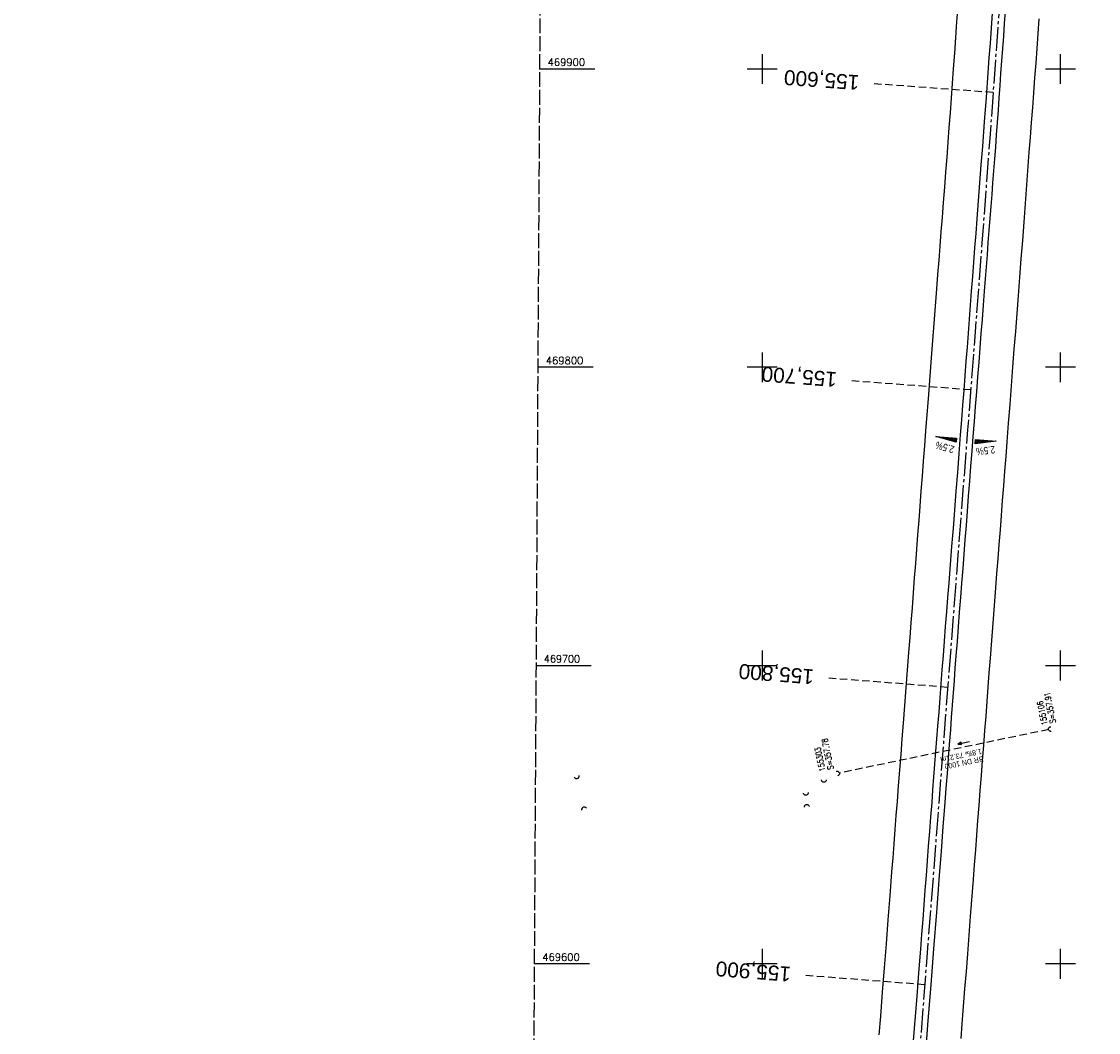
# Model space of a CAD drawing. Extents: x 510563 to 513920, y 467229 to 478797.
# Tile 5 of 67: x 510852 to 511213, y 469577 to 469916. Entities that reach past the tile are written whole.
import ezdxf
from ezdxf.enums import TextEntityAlignment as Align

# ---------------------------------------------------------------- set-up
doc = ezdxf.new("R2010")
doc.units = 0
doc.header["$LTSCALE"] = 10
doc.header["$MEASUREMENT"] = 0
for name, pattern in [('ACHSE', [5.5, 4, -0.5, 0.5, -0.5]), ('LT00', [0]), ('LT14', [0.6, 0.5, -0.1]), ('LT17', [0.15, 0.1, -0.05]), ('STRICHLINIE2', [0.375, 0.25, -0.125])]:
    doc.linetypes.add(name, pattern=pattern)
doc.layers.get('0').update_dxf_attribs({"linetype": 'LT00'})
for name, color, linetype in [('-AX-020', 250, 'ACHSE'), ('-Halt-Pfeil', 4, 'LT00'), ('-Haltung', 7, 'STRICHLINIE2'), ('-Haltungsbeschriftung', 140, 'LT00'), ('-QUE-20O', 11, 'LT00'), ('-QUE-20W', 11, 'LT00'), ('-Schachtbeschriftung', 5, 'LT00'), ('-ST-20', 30, 'LT17'), ('V97_AFBR_BAB', 250, 'LT00'), ('V97_RASTER', 250, 'LT00'), ('V97_UK_DURCH', 182, 'LT00')]:
    doc.layers.add(name, color=color, linetype=linetype)
doc.layers.add('-BLATT_97-RAND', color=7, linetype='LT14', plot=False)
doc.styles.add('Beschrift', font='ARIAL.TTF')
doc.styles.add('Haltungsbeschriftung', font='ARIAL.TTF', dxfattribs={"width": 0.75})
doc.styles.add('schachtbeschriftung', font='romans.shx', dxfattribs={"width": 0.75, "height": 2})
doc.styles.get("Standard").update_dxf_attribs({"font": 'romans.shx'})

# ---------------------------------------------------------------- blocks, each defined once
blk = doc.blocks.new('SYMB1107')
at = {"color": 0, "linetype": 'ByBlock'}
for points in [[(-0.2, 0), (-0.196157, 0.039018), (-0.184776, 0.076537), (-0.166294, 0.111114), (-0.141421, 0.141421), (-0.111114, 0.166294), (-0.076537, 0.184776), (-0.039018, 0.196157), (0, 0.2)], [(0, 0.2), (0.039018, 0.196157), (0.076537, 0.184776), (0.111114, 0.166294), (0.141421, 0.141421), (0.166294, 0.111114), (0.184776, 0.076537), (0.196157, 0.039018), (0.2, 0)]]:
    blk.add_lwpolyline(points, dxfattribs=at)
blk = doc.blocks.new('SYMB0070')
at = {"color": 0, "linetype": 'ByBlock'}
for p, q in [((-0.5, 0), (0.2, 0)), ((0.5, 0), (0.2, 0.1)), ((0.2, 0.1), (0.2, 0)), ((0.468, 0), (0.21, 0.086)), ((0.21, 0.086), (0.21, -0.086)), ((0.21, -0.086), (0.468, 0)), ((0.22, -0.072), (0.437, 0)), ((0.23, -0.058), (0.405, 0)), ((0.24, -0.045), (0.374, 0)), ((0.342, 0), (0.25, 0.031)), ((0.25, 0.031), (0.25, -0.031)), ((0.25, -0.031), (0.342, 0)), ((0.26, -0.017), (0.31, 0)), ((0.27, -0.003), (0.279, 0))]:
    blk.add_line(p, q, dxfattribs=at)
for points in [[(0.2, 0), (0.2, -0.1), (0.5, 0)], [(0.437, 0), (0.22, 0.072), (0.22, -0.072)], [(0.405, 0), (0.23, 0.058), (0.23, -0.058)], [(0.374, 0), (0.24, 0.045), (0.24, -0.045)], [(0.31, 0), (0.26, 0.017), (0.26, -0.017)], [(0.279, 0), (0.27, 0.003), (0.27, -0.003)]]:
    blk.add_lwpolyline(points, dxfattribs=at)

msp = doc.modelspace()

# ---------------------------------------------------------------- linework, layer by layer
at = {"layer": '-AX-020', "ltscale": 0.2, "flags": 128}
msp.add_lwpolyline([(513881.72, 478796.97), (513877.87, 478787.35), (513870.37, 478768.8), (513862.79, 478750.28), (513855.14, 478731.79), (513847.41, 478713.32), (513839.61, 478694.89), (513831.74, 478676.49), (513823.79, 478658.13), (513815.77, 478639.79), (513807.68, 478621.49), (513799.51, 478603.22), (513791.27, 478584.98), (513782.96, 478566.77), (513774.58, 478548.6), (513766.12, 478530.46), (513757.59, 478512.36), (513748.99, 478494.29), (513740.31, 478476.25), (513731.57, 478458.25), (513722.75, 478440.29), (513713.86, 478422.36), (513704.9, 478404.46), (513695.86, 478386.6), (513686.76, 478368.78), (513677.58, 478351), (513668.34, 478333.25), (513659.02, 478315.54), (513649.63, 478297.86), (513640.17, 478280.23), (513630.64, 478262.63), (513621.04, 478245.07), (513611.37, 478227.54), (513601.63, 478210.06), (513591.82, 478192.62), (513586.74, 478183.65), (513576.83, 478166.26), (513566.85, 478148.92), (513556.8, 478131.61), (513546.69, 478114.34), (513536.51, 478097.1), (513526.28, 478079.91), (513515.99, 478062.74), (513505.64, 478045.61), (513495.23, 478028.52), (513484.78, 478011.45), (513474.27, 477994.42), (513463.71, 477977.42), (513453.11, 477960.45), (513442.46, 477943.5), (513431.76, 477926.59), (513421.03, 477909.7), (513410.25, 477892.84), (513399.43, 477876), (513388.58, 477859.18), (513377.69, 477842.39), (513366.77, 477825.62), (513355.82, 477808.87), (513344.83, 477792.14), (513333.82, 477775.43), (513322.78, 477758.74), (513311.72, 477742.06), (513300.63, 477725.4), (513289.52, 477708.75), (513278.39, 477692.12), (513267.24, 477675.5), (513256.08, 477658.89), (513244.9, 477642.29), (513233.71, 477625.7), (513222.5, 477609.12), (513211.29, 477592.54), (513200.07, 477575.97), (513188.84, 477559.41), (513177.6, 477542.84), (513166.37, 477526.28), (513154.8, 477509.24), (513142.5, 477491.11), (513130.2, 477472.99), (513117.9, 477454.86), (513105.61, 477436.73), (513093.33, 477418.59), (513081.06, 477400.44), (513068.81, 477382.28), (513056.57, 477364.12), (513044.34, 477345.94), (513032.14, 477327.75), (513019.96, 477309.55), (513007.8, 477291.33), (512995.67, 477273.09), (512983.57, 477254.83), (512971.49, 477236.55), (512959.45, 477218.25), (512947.45, 477199.93), (512935.48, 477181.58), (512923.55, 477163.21), (512911.66, 477144.81), (512899.82, 477126.38), (512888.03, 477107.93), (512876.28, 477089.44), (512864.58, 477070.92), (512852.94, 477052.36), (512841.35, 477033.77), (512829.82, 477015.15), (512818.35, 476996.49), (512806.94, 476977.79), (512795.6, 476959.05), (512789.64, 476949.14), (512778.41, 476930.34), (512767.24, 476911.5), (512756.13, 476892.61), (512745.1, 476873.69), (512734.14, 476854.72), (512723.25, 476835.72), (512712.42, 476816.68), (512701.67, 476797.59), (512690.98, 476778.47), (512680.37, 476759.31), (512669.82, 476740.11), (512659.35, 476720.87), (512648.95, 476701.6), (512638.61, 476682.28), (512628.35, 476662.93), (512618.16, 476643.54), (512608.04, 476624.11), (512597.99, 476604.65), (512588.01, 476585.15), (512578.1, 476565.61), (512568.26, 476546.04), (512558.5, 476526.43), (512548.8, 476506.79), (512539.18, 476487.11), (512529.63, 476467.4), (512520.15, 476447.65), (512510.75, 476427.87), (512501.42, 476408.05), (512492.16, 476388.2), (512482.97, 476368.31), (512473.85, 476348.4), (512464.81, 476328.44), (512455.84, 476308.46), (512446.94, 476288.44), (512438.12, 476268.39), (512429.37, 476248.31), (512420.69, 476228.2), (512412.09, 476208.05), (512403.56, 476187.88), (512395.11, 476167.67), (512386.72, 476147.43), (512378.42, 476127.17), (512370.18, 476106.87), (512362.02, 476086.54), (512353.94, 476066.18), (512345.92, 476045.79), (512337.99, 476025.38), (512330.13, 476004.93), (512322.34, 475984.46), (512314.63, 475963.96), (512306.99, 475943.43), (512299.43, 475922.87), (512291.94, 475902.28), (512284.53, 475881.67), (512277.19, 475861.03), (512269.93, 475840.36), (512262.74, 475819.67), (512255.63, 475798.95), (512248.6, 475778.21), (512241.64, 475757.44), (512234.76, 475736.64), (512227.95, 475715.82), (512221.22, 475694.97), (512214.57, 475674.11), (512207.99, 475653.21), (512201.49, 475632.29), (512200.13, 475627.89), (512194.28, 475608.79), (512188.5, 475589.67), (512182.78, 475570.54), (512177.14, 475551.38), (512171.56, 475532.2), (512166.05, 475513.01), (512160.62, 475493.79), (512155.26, 475474.55), (512149.97, 475455.29), (512148.09, 475448.36), (512142.91, 475429.07), (512137.8, 475409.77), (512132.78, 475390.44), (512127.83, 475371.09), (512122.96, 475351.72), (512118.16, 475332.33), (512113.45, 475312.92), (512108.81, 475293.5), (512104.25, 475274.06), (512099.76, 475254.59), (512095.36, 475235.11), (512091.03, 475215.62), (512086.78, 475196.1), (512082.61, 475176.57), (512078.52, 475157.02), (512074.51, 475137.46), (512070.57, 475117.88), (512066.72, 475098.28), (512063.24, 475080.25), (512059.53, 475060.62), (512055.9, 475040.98), (512052.34, 475021.33), (512048.86, 475001.67), (512045.44, 474981.99), (512042.08, 474962.3), (512038.79, 474942.6), (512035.56, 474922.89), (512032.39, 474903.18), (512029.27, 474883.45), (512026.2, 474863.71), (512023.18, 474843.97), (512020.21, 474824.22), (512017.28, 474804.47), (512014.39, 474784.7), (512011.54, 474764.94), (512008.73, 474745.16), (512005.95, 474725.39), (512003.2, 474705.61), (512000.47, 474685.82), (511997.78, 474666.03), (511995.1, 474646.24), (511992.44, 474626.45), (511989.8, 474606.65), (511987.17, 474586.85), (511984.55, 474567.05), (511981.94, 474547.25), (511979.34, 474527.45), (511976.74, 474507.69), (511975.13, 474495.38), (511973.48, 474482.82), (511971.82, 474470.25), (511970.17, 474457.69), (511968.51, 474445.13), (511966.84, 474432.57), (511965.15, 474420.02), (511963.46, 474407.46), (511961.75, 474394.91), (511960.03, 474382.35), (511958.28, 474369.81), (511956.52, 474357.26), (511954.73, 474344.72), (511952.92, 474332.18), (511951.08, 474319.64), (511949.21, 474307.11), (511947.31, 474294.58), (511945.38, 474282.06), (511943.41, 474269.55), (511941.4, 474257.04), (511939.35, 474244.53), (511937.27, 474232.04), (511935.14, 474219.55), (511932.96, 474207.07), (511930.74, 474194.59), (511928.46, 474182.13), (511926.14, 474169.68), (511923.76, 474157.23), (511921.32, 474144.8), (511918.83, 474132.38), (511916.28, 474119.97), (511913.66, 474107.57), (511910.98, 474095.19), (511908.24, 474082.82), (511905.43, 474070.46), (511902.54, 474058.13), (511899.59, 474045.81), (511896.56, 474033.5), (511893.47, 474021.26), (511890.29, 474009), (511887.03, 473996.75), (511883.7, 473984.53), (511880.29, 473972.33), (511876.8, 473960.15), (511873.23, 473947.99), (511869.59, 473935.86), (511865.87, 473923.74), (511862.08, 473911.66), (511858.21, 473899.59), (511854.26, 473887.55), (511850.24, 473875.54), (511846.14, 473863.55), (511841.96, 473851.59), (511837.71, 473839.65), (511833.39, 473827.75), (511828.99, 473815.86), (511824.51, 473804.01), (511819.96, 473792.19), (511815.33, 473780.39), (511810.64, 473768.63), (511805.86, 473756.89), (511801.02, 473745.18), (511796.09, 473733.51), (511791.1, 473721.87), (511786.03, 473710.25), (511780.89, 473698.68), (511775.67, 473687.13), (511770.39, 473675.61), (511765.03, 473664.13), (511759.6, 473652.69), (511754.09, 473641.28), (511748.51, 473629.9), (511742.87, 473618.56), (511737.15, 473607.25), (511731.36, 473595.99), (511725.49, 473584.75), (511719.56, 473573.56), (511713.56, 473562.4), (511707.48, 473551.28), (511701.34, 473540.2), (511695.13, 473529.16), (511688.84, 473518.16), (511682.49, 473507.2), (511676.07, 473496.28), (511669.58, 473485.39), (511663.02, 473474.55), (511656.39, 473463.76), (511649.7, 473453), (511642.94, 473442.29), (511636.1, 473431.62), (511629.21, 473420.99), (511622.24, 473410.41), (511615.21, 473399.87), (511608.11, 473389.37), (511600.95, 473378.92), (511593.72, 473368.52), (511586.42, 473358.16), (511579.06, 473347.85), (511571.64, 473337.58), (511564.15, 473327.36), (511556.59, 473317.19), (511548.97, 473307.07), (511541.29, 473297), (511533.54, 473286.97), (511525.74, 473276.99), (511517.86, 473267.07), (511509.93, 473257.19), (511501.93, 473247.36), (511493.87, 473237.58), (511485.75, 473227.86), (511477.57, 473218.19), (511475.55, 473215.81), (511467.29, 473206.2), (511458.98, 473196.64), (511450.61, 473187.13), (511442.18, 473177.67), (511433.71, 473168.25), (511425.19, 473158.87), (511416.62, 473149.54), (511408.01, 473140.24), (511399.37, 473130.98), (511390.68, 473121.76), (511381.96, 473112.57), (511373.2, 473103.41), (511364.42, 473094.28), (511355.61, 473085.17), (511346.77, 473076.1), (511337.91, 473067.04), (511329.03, 473058), (511320.13, 473048.99), (511311.22, 473039.98), (511302.29, 473031), (511293.34, 473022.02), (511284.39, 473013.05), (511275.44, 473004.09), (511266.47, 472995.14), (511255.91, 472984.59), (511236.79, 472965.5), (511230.18, 472958.9), (511223.57, 472952.29), (511216.96, 472945.68), (511210.37, 472939.06), (511203.78, 472932.43), (511197.22, 472925.79), (511190.66, 472919.13), (511184.13, 472912.44), (511177.62, 472905.74), (511171.14, 472899.01), (511164.68, 472892.25), (511158.26, 472885.46), (511151.88, 472878.64), (511145.53, 472871.79), (511139.22, 472864.89), (511132.96, 472857.96), (511126.75, 472850.98), (511120.58, 472843.95), (511114.48, 472836.88), (511109.32, 472830.82), (511103.32, 472823.65), (511097.39, 472816.44), (511091.51, 472809.17), (511085.7, 472801.85), (511079.95, 472794.49), (511074.26, 472787.07), (511068.64, 472779.61), (511063.08, 472772.1), (511057.59, 472764.54), (511052.16, 472756.93), (511046.8, 472749.28), (511041.5, 472741.58), (511036.27, 472733.84), (511031.1, 472726.05), (511026.01, 472718.22), (511020.98, 472710.35), (511016.01, 472702.43), (511011.12, 472694.47), (511006.29, 472686.47), (511001.53, 472678.43), (510996.84, 472670.35), (510992.22, 472662.22), (510987.67, 472654.06), (510983.19, 472645.86), (510978.78, 472637.62), (510974.44, 472629.35), (510970.17, 472621.04), (510965.98, 472612.69), (510961.85, 472604.3), (510957.8, 472595.88), (510953.82, 472587.43), (510949.91, 472578.94), (510946.07, 472570.42), (510942.31, 472561.87), (510938.62, 472553.28), (510935.01, 472544.67), (510931.46, 472536.02), (510928, 472527.34), (510924.6, 472518.64), (510921.29, 472509.9), (510918.04, 472501.14), (510914.87, 472492.35), (510911.78, 472483.53), (510908.76, 472474.69), (510905.82, 472465.82), (510902.96, 472456.92), (510900.17, 472448), (510897.45, 472439.06), (510894.82, 472430.1), (510892.26, 472421.11), (510889.78, 472412.1), (510887.37, 472403.07), (510885.04, 472394.02), (510882.79, 472384.95), (510880.62, 472375.87), (510878.53, 472366.76), (510876.51, 472357.64), (510874.57, 472348.49), (510872.71, 472339.34), (510870.93, 472330.16), (510869.23, 472320.98), (510867.6, 472311.77), (510866.06, 472302.56), (510864.59, 472293.33), (510863.2, 472284.09), (510861.89, 472274.84), (510860.67, 472265.57), (510859.52, 472256.3), (510858.45, 472247.02), (510857.45, 472237.73), (510856.54, 472228.43), (510855.71, 472219.12), (510854.96, 472209.81), (510854.29, 472200.49), (510853.7, 472191.16), (510853.18, 472181.83), (510852.75, 472172.5), (510852.4, 472163.16), (510852.13, 472153.82), (510851.93, 472144.48), (510851.82, 472135.13), (510851.79, 472125.79), (510851.84, 472116.44), (510851.96, 472107.1), (510852.01, 472104.71), (510852.24, 472095.37), (510852.54, 472086.03), (510852.93, 472076.69), (510853.39, 472067.36), (510853.92, 472058.03), (510854.53, 472048.71), (510855.21, 472039.39), (510855.96, 472030.07), (510856.78, 472020.77), (510857.67, 472011.46), (510858.63, 472002.17), (510859.65, 471992.88), (510860.73, 471983.6), (510861.88, 471974.33), (510863.09, 471965.06), (510864.36, 471955.8), (510865.69, 471946.55), (510867.08, 471937.31), (510868.53, 471928.08), (510870.02, 471918.86), (510871.58, 471909.64), (510873.18, 471900.44), (510874.84, 471891.24), (510876.54, 471882.05), (510878.3, 471872.88), (510880.1, 471863.71), (510881.95, 471854.55), (510883.84, 471845.4), (510885.78, 471836.26), (510887.76, 471827.12), (510889.78, 471818), (510891.83, 471808.88), (510893.93, 471799.78), (510896.06, 471790.68), (510898.23, 471781.59), (510900.44, 471772.51), (510902.67, 471763.44), (510904.94, 471754.37), (510907.24, 471745.32), (510909.57, 471736.27), (510911.93, 471727.22), (510914.31, 471718.19), (510916.72, 471709.16), (510919.15, 471700.14), (510921.61, 471691.12), (510924.09, 471682.11), (510926.59, 471673.11), (510929.1, 471664.11), (510931.64, 471655.12), (510934.19, 471646.13), (510936.76, 471637.14), (510939.34, 471628.16), (510941.94, 471619.19), (510944.55, 471610.22), (510947.17, 471601.25), (510949.8, 471592.28), (510952.43, 471583.31), (510955.08, 471574.35), (510957.73, 471565.39), (510960.38, 471556.43), (510963.04, 471547.47), (510967.7, 471531.77), (510970.25, 471523.2), (510975.26, 471506.32), (510980.27, 471489.44), (510985.27, 471472.57), (510990.27, 471455.68), (510995.25, 471438.8), (511000.21, 471421.91), (511005.16, 471405.01), (511010.09, 471388.11), (511014.99, 471371.2), (511019.86, 471354.28), (511024.7, 471337.36), (511029.51, 471320.42), (511034.28, 471303.47), (511039.01, 471286.52), (511043.7, 471269.55), (511048.34, 471252.56), (511052.93, 471235.57), (511057.46, 471218.56), (511061.95, 471201.53), (511066.37, 471184.49), (511070.73, 471167.43), (511075.02, 471150.36), (511079.24, 471133.27), (511083.39, 471116.16), (511086.57, 471102.84), (511090.59, 471085.7), (511094.53, 471068.54), (511098.39, 471051.37), (511102.17, 471034.17), (511105.87, 471016.96), (511109.5, 470999.73), (511113.05, 470982.49), (511116.52, 470965.23), (511119.91, 470947.95), (511123.22, 470930.66), (511126.45, 470913.36), (511129.61, 470896.04), (511132.69, 470878.7), (511135.68, 470861.35), (511138.6, 470843.99), (511141.44, 470826.62), (511144.2, 470809.23), (511146.88, 470791.83), (511149.49, 470774.42), (511152.01, 470757), (511154.45, 470739.56), (511156.82, 470722.12), (511159.1, 470704.66), (511161.31, 470687.19), (511163.44, 470669.72), (511165.49, 470652.23), (511165.64, 470650.9), (511167.87, 470631.02), (511170.03, 470611.14), (511172.1, 470591.25), (511174.1, 470571.35), (511176.01, 470551.44), (511177.85, 470531.52), (511179.53, 470512.55), (511180.88, 470496.34), (511182.16, 470480.14), (511183.36, 470463.92), (511184.48, 470447.7), (511185.52, 470431.48), (511186.48, 470415.25), (511187.36, 470399.01), (511188.16, 470382.77), (511188.88, 470366.53), (511189.52, 470350.29), (511190.08, 470334.04), (511190.56, 470317.79), (511190.96, 470301.53), (511191.28, 470285.28), (511191.52, 470269.02), (511191.68, 470252.76), (511191.76, 470236.51), (511191.77, 470220.25), (511191.69, 470203.99), (511191.53, 470187.73), (511191.29, 470171.47), (511191.24, 470169.01), (511190.91, 470152.75), (511190.5, 470136.5), (511190.02, 470120.25), (511189.47, 470104), (511188.85, 470087.75), (511188.17, 470071.51), (511187.43, 470055.27), (511186.63, 470039.03), (511185.78, 470022.79), (511184.88, 470006.56), (511183.93, 469990.33), (511182.94, 469974.1), (511181.91, 469957.87), (511180.85, 469941.65), (511179.74, 469925.43), (511178.61, 469909.21), (511177.46, 469892.99), (511176.28, 469876.78), (511175.08, 469860.56), (511173.86, 469844.35), (511172.63, 469828.14), (511171.39, 469811.93), (511170.14, 469795.72), (511168.85, 469778.99), (511030.96, 467993.35), (511029.42, 467973.41), (511027.88, 467953.47), (511026.35, 467933.52), (511024.83, 467913.58), (511023.32, 467893.64), (511021.83, 467873.7), (511020.35, 467853.75), (511018.9, 467833.8), (511017.47, 467813.85), (511016.06, 467793.9), (511014.69, 467773.95), (511013.35, 467754), (511012.05, 467734.04), (511010.78, 467714.08), (511009.56, 467694.12), (511008.38, 467674.15), (511007.25, 467654.18), (511006.18, 467634.21), (511005.15, 467614.24), (511004.19, 467594.26), (511003.28, 467574.28), (511002.44, 467554.3), (511001.67, 467534.31), (511000.96, 467514.33), (511000.33, 467494.34), (510999.77, 467474.34), (510999.56, 467465.71), (510999.11, 467445.71), (510998.75, 467425.72), (510998.46, 467405.72), (510998.26, 467385.72), (510998.14, 467365.72), (510998.09, 467345.72), (510998.13, 467325.72), (510998.24, 467305.72), (510998.44, 467285.72), (510998.71, 467265.72), (510999.07, 467245.73), (510999.43, 467229.16)], dxfattribs=at)
at = {"layer": '-BLATT_97-RAND'}
msp.add_lwpolyline([(511028.4, 470402.97), (511022.89, 469477.99), (511309.88, 469476.28), (511315.39, 470401.26), (511028.4, 470402.97)], dxfattribs=at)
at = {"layer": '-Haltung'}
msp.add_line((511196.05, 469678.56), (511125.84, 469663.94), dxfattribs=at)
at = {"layer": '-QUE-20O'}
for p, q in [((511171.56, 469775.76), (511171.46, 469774.37)), ((511171.76, 469774.41), (511171.86, 469775.73)), ((511172.16, 469775.71), (511172.07, 469774.44)), ((511172.37, 469774.48), (511172.46, 469775.69)), ((511172.76, 469775.66), (511172.67, 469774.52)), ((511172.98, 469774.55), (511173.06, 469775.64)), ((511173.36, 469775.62), (511173.28, 469774.59)), ((511173.58, 469774.63), (511173.66, 469775.59)), ((511173.96, 469775.57), (511173.89, 469774.67)), ((511174.19, 469774.7), (511174.26, 469775.55)), ((511174.56, 469775.52), (511174.5, 469774.74)), ((511174.8, 469774.78), (511174.86, 469775.5)), ((511175.15, 469775.48), (511175.1, 469774.81)), ((511175.41, 469774.85), (511175.45, 469775.46)), ((511175.75, 469775.43), (511175.71, 469774.89)), ((511176.01, 469774.92), (511176.05, 469775.41)), ((511176.35, 469775.39), (511176.32, 469774.96)), ((511176.62, 469775), (511176.65, 469775.36)), ((511176.95, 469775.34), (511176.93, 469775.03)), ((511177.23, 469775.07), (511177.25, 469775.32)), ((511177.55, 469775.29), (511177.53, 469775.11)), ((511177.84, 469775.14), (511177.85, 469775.27)), ((511178.15, 469775.25), (511178.14, 469775.18)), ((511178.44, 469775.22), (511178.44, 469775.22))]:
    msp.add_line(p, q, dxfattribs=at)
msp.add_lwpolyline([(511171.4, 469774.36), (511171.51, 469775.76), (511178.48, 469775.22), (511171.4, 469774.36)], dxfattribs=at)
at = {"layer": '-QUE-20W'}
for p, q in [((511158.2, 469776.79), (511158.2, 469776.78)), ((511158.5, 469776.69), (511158.5, 469776.76)), ((511158.8, 469776.74), (511158.79, 469776.61)), ((511159.09, 469776.53), (511159.1, 469776.72)), ((511159.4, 469776.69), (511159.38, 469776.44)), ((511159.68, 469776.36), (511159.7, 469776.67)), ((511160, 469776.65), (511159.97, 469776.28)), ((511160.26, 469776.19), (511160.3, 469776.63)), ((511160.6, 469776.6), (511160.56, 469776.11)), ((511160.85, 469776.03), (511160.9, 469776.58)), ((511161.2, 469776.56), (511161.15, 469775.95)), ((511161.44, 469775.86), (511161.49, 469776.53)), ((511161.79, 469776.51), (511161.74, 469775.78)), ((511162.03, 469775.7), (511162.09, 469776.49)), ((511162.39, 469776.46), (511162.33, 469775.61)), ((511162.62, 469775.53), (511162.69, 469776.44)), ((511162.99, 469776.42), (511162.92, 469775.45)), ((511163.21, 469775.37), (511163.29, 469776.39)), ((511163.59, 469776.37), (511163.5, 469775.28)), ((511163.8, 469775.2), (511163.89, 469776.35)), ((511164.19, 469776.33), (511164.09, 469775.12)), ((511164.39, 469775.03), (511164.49, 469776.3)), ((511164.78, 469776.28), (511164.68, 469774.95)), ((511164.98, 469774.87), (511165.08, 469776.26))]:
    msp.add_line(p, q, dxfattribs=at)
msp.add_lwpolyline([(511165.02, 469774.86), (511158.15, 469776.79), (511165.12, 469776.25), (511165.02, 469774.86)], dxfattribs=at)
at = {"layer": '-ST-20', "ltscale": 2.5}
for p, q in [((511177.39, 469892.12), (511137.5, 469895.02)), ((511169.88, 469792.4), (511130, 469795.45)), ((511162.18, 469692.69), (511122.3, 469695.77)), ((511154.48, 469592.99), (511114.6, 469596.07))]:
    msp.add_line(p, q, dxfattribs=at)
at = {"layer": 'V97_AFBR_BAB', "flags": 128}
for points in [[(511184.88, 470402.04), (511185, 470399.61), (511185.19, 470395.67), (511185.38, 470391.72), (511185.57, 470387.78), (511185.75, 470383.84), (511185.94, 470379.69), (511186.13, 470375.54), (511186.32, 470371.39), (511186.51, 470367.24), (511186.69, 470363.09), (511186.86, 470358.94), (511187.04, 470354.36), (511187.21, 470349.78), (511187.38, 470345.2), (511187.53, 470340.63), (511187.69, 470336.05), (511187.86, 470330.86), (511188.02, 470325.67), (511188.18, 470320.48), (511188.33, 470315.29), (511188.47, 470310.11), (511188.67, 470302.02), (511188.85, 470293.93), (511189.01, 470285.85), (511189.14, 470277.97), (511189.26, 470270.1), (511189.36, 470262.23), (511189.47, 470250.42), (511189.53, 470238.62), (511189.55, 470226.28), (511189.52, 470213.95), (511189.47, 470205.95), (511189.41, 470197.95), (511189.32, 470189.95), (511189.24, 470183.82), (511189.14, 470177.69), (511189.03, 470171.55), (511188.9, 470165.42), (511188.81, 470161.48), (511188.71, 470157.55), (511188.61, 470153.62), (511188.51, 470149.68), (511188.4, 470145.75), (511188.29, 470141.82), (511188.18, 470137.63), (511188.07, 470133.44), (511187.95, 470129.25), (511187.83, 470125.06), (511187.7, 470120.88), (511187.56, 470116.69), (511187.42, 470112.55), (511187.27, 470108.4), (511187.11, 470104.26), (511186.95, 470100.12), (511186.8, 470095.98), (511186.64, 470091.84), (511186.49, 470087.86), (511186.34, 470083.88), (511186.19, 470079.9), (511186.04, 470075.92), (511185.89, 470071.94), (511185.73, 470067.96), (511185.55, 470063.95), (511185.38, 470059.94), (511185.19, 470055.92), (511185.01, 470051.91), (511184.82, 470047.9), (511184.63, 470043.88), (511184.43, 470039.78), (511184.23, 470035.67), (511184.04, 470031.56), (511183.83, 470027.45), (511183.63, 470023.35), (511183.41, 470019.24), (511183.16, 470014.54), (511182.9, 470009.83), (511182.63, 470005.13), (511182.35, 470000.42), (511182.08, 469995.72), (511181.71, 469989.61), (511181.34, 469983.5), (511180.96, 469977.38), (511180.58, 469971.27), (511180.21, 469965.42), (511179.83, 469959.57), (511179.44, 469953.71), (511179.06, 469947.86), (511178.74, 469943.02), (511178.42, 469938.18), (511178.09, 469933.34), (511177.76, 469928.5), (511177.43, 469923.67), (511177.08, 469918.68), (511176.72, 469913.7), (511176.36, 469908.71), (511176, 469903.73), (511175.63, 469898.75), (511175.02, 469890.49), (511174.4, 469882.24), (511173.79, 469873.99), (511173.33, 469867.92), (511172.88, 469861.85), (511172.42, 469855.78), (511171.96, 469849.71), (511171.59, 469844.88), (511171.21, 469840.05), (511170.84, 469835.22), (511170.47, 469830.39), (511170.09, 469825.56), (511169.73, 469820.85), (511169.38, 469816.14), (511169.02, 469811.42), (511168.66, 469806.71), (511168.3, 469802), (511167.92, 469797.08), (511167.54, 469792.16), (511167.16, 469787.24), (511166.78, 469782.32), (511166.4, 469777.4), (511165.91, 469771.07), (511165.42, 469764.74), (511164.93, 469758.41), (511164.44, 469752.08), (511163.97, 469746), (511163.49, 469739.91), (511163.01, 469733.83), (511162.53, 469727.74), (511162.15, 469722.86), (511161.76, 469717.98), (511161.38, 469713.1), (511160.99, 469708.22), (511160.61, 469703.34), (511160.25, 469698.6), (511159.89, 469693.86), (511159.53, 469689.12), (511159.16, 469684.38), (511158.8, 469679.64), (511158.47, 469675.39), (511158.13, 469671.13), (511157.8, 469666.88), (511157.47, 469662.63), (511157.14, 469658.38), (511156.81, 469654.12), (511156.43, 469649.23), (511156.06, 469644.33), (511155.69, 469639.44), (511155.32, 469634.54), (511154.94, 469629.65), (511154.56, 469624.71), (511154.18, 469619.77), (511153.8, 469614.84), (511153.41, 469609.9), (511153.03, 469604.96), (511152.41, 469597), (511151.79, 469589.05), (511151.18, 469581.09), (511150.54, 469572.81), (511149.9, 469564.54), (511149.26, 469556.26), (511148.78, 469549.98), (511148.3, 469543.69), (511147.82, 469537.41), (511147.34, 469531.13), (511146.82, 469524.43), (511146.3, 469517.72), (511145.78, 469511.02), (511145.27, 469504.31), (511144.8, 469498.26), (511144.34, 469492.2), (511143.87, 469486.15), (511143.41, 469480.09), (511143.19, 469477.27)], [(511147.67, 469477.25), (511147.88, 469480), (511148.82, 469492.22), (511149.76, 469504.44), (511150.26, 469510.92), (511150.77, 469517.41), (511151.27, 469523.89), (511151.77, 469530.37), (511152.16, 469535.56), (511152.56, 469540.75), (511152.96, 469545.94), (511153.35, 469551.12), (511153.75, 469556.31), (511154.23, 469562.48), (511154.71, 469568.65), (511155.19, 469574.82), (511155.68, 469580.98), (511156.61, 469592.98), (511157.54, 469604.97), (511158.5, 469617.29), (511159.45, 469629.6), (511160.08, 469637.75), (511160.71, 469645.91), (511161.34, 469654.06), (511161.71, 469658.93), (511162.09, 469663.8), (511162.46, 469668.67), (511162.83, 469673.54), (511163.2, 469678.41), (511163.51, 469682.54), (511163.82, 469686.67), (511164.12, 469690.8), (511164.43, 469694.94), (511164.74, 469699.07), (511165.06, 469703.2), (511165.43, 469708.1), (511165.81, 469712.99), (511166.19, 469717.89), (511166.57, 469722.78), (511166.95, 469727.67), (511167.32, 469732.49), (511167.69, 469737.3), (511168.06, 469742.11), (511168.43, 469746.93), (511168.81, 469751.74), (511169.2, 469756.76), (511169.59, 469761.78), (511169.98, 469766.8), (511170.38, 469771.82), (511170.77, 469776.84), (511171.16, 469781.82), (511171.54, 469786.8), (511171.93, 469791.78), (511172.32, 469796.77), (511172.71, 469801.75), (511173.08, 469806.51), (511173.45, 469811.27), (511173.83, 469816.03), (511174.2, 469820.78), (511174.57, 469825.54), (511174.88, 469829.61), (511175.18, 469833.67), (511175.49, 469837.74), (511175.79, 469841.8), (511176.1, 469845.87), (511176.41, 469849.93), (511176.72, 469853.92), (511177.03, 469857.9), (511177.34, 469861.88), (511177.65, 469865.86), (511177.96, 469869.85), (511178.26, 469873.83), (511178.56, 469877.94), (511178.86, 469882.06), (511179.16, 469886.18), (511179.45, 469890.29), (511179.74, 469894.41), (511180.04, 469898.53), (511180.34, 469902.7), (511180.64, 469906.87), (511180.94, 469911.05), (511181.24, 469915.22), (511181.54, 469919.39), (511181.84, 469923.57), (511182.07, 469926.85)]]:
    msp.add_lwpolyline(points, dxfattribs=at)
at = {"layer": 'V97_AFBR_BAB'}
for points in [[(511139.25, 469576.23), (511139.73, 469582.41), (511140.37, 469590.51), (511141, 469598.61), (511141.64, 469606.71), (511142.26, 469614.74), (511142.89, 469622.77), (511143.51, 469630.79), (511143.87, 469635.53), (511144.23, 469640.26), (511144.6, 469644.99), (511144.96, 469649.73), (511145.33, 469654.46), (511145.73, 469659.7), (511146.14, 469664.93), (511146.56, 469670.17), (511146.97, 469675.41), (511147.38, 469680.64), (511147.84, 469686.57), (511148.29, 469692.51), (511148.74, 469698.44), (511149.2, 469704.37), (511149.57, 469709.38), (511149.95, 469714.39), (511150.33, 469719.4), (511150.72, 469724.41), (511151.1, 469729.42), (511151.47, 469734.22), (511151.84, 469739.01), (511152.21, 469743.81), (511152.58, 469748.6), (511152.95, 469753.4), (511153.34, 469758.45), (511153.73, 469763.51), (511154.11, 469768.56), (511154.49, 469773.62), (511154.88, 469778.67), (511155.82, 469790.92), (511156.76, 469803.17), (511157.21, 469808.94), (511157.66, 469814.71), (511158.11, 469820.48), (511158.56, 469826.25), (511158.93, 469831.05), (511159.3, 469835.85), (511159.66, 469840.65), (511160.03, 469845.45), (511160.4, 469850.25), (511160.79, 469855.29), (511161.18, 469860.33), (511161.57, 469865.38), (511161.96, 469870.42), (511162.34, 469875.47), (511162.71, 469880.37), (511163.07, 469885.28), (511163.43, 469890.18), (511163.79, 469895.09), (511164.14, 469900), (511164.52, 469905.28), (511164.9, 469910.56), (511165.28, 469915.85), (511165.66, 469921.13)], [(511166.69, 469574.95), (511167.06, 469579.86), (511167.52, 469585.73), (511167.97, 469591.6), (511168.43, 469597.47), (511168.89, 469603.34), (511169.85, 469615.81), (511170.81, 469628.28), (511171.19, 469633.23), (511171.56, 469638.19), (511171.94, 469643.14), (511172.32, 469648.1), (511172.7, 469653.05), (511173.09, 469658.08), (511173.49, 469663.11), (511173.88, 469668.14), (511174.27, 469673.17), (511174.66, 469678.2), (511175.02, 469683.05), (511175.39, 469687.9), (511175.75, 469692.75), (511176.11, 469697.6), (511176.48, 469702.45), (511176.93, 469708.35), (511177.39, 469714.25), (511177.85, 469720.15), (511178.31, 469726.05), (511178.69, 469730.91), (511179.08, 469735.77), (511179.46, 469740.63), (511179.84, 469745.49), (511180.22, 469750.35), (511180.6, 469755.28), (511180.98, 469760.2), (511181.36, 469765.13), (511181.73, 469770.05), (511182.11, 469774.98), (511182.6, 469781.24), (511183.08, 469787.51), (511183.57, 469793.77), (511184.05, 469800.04), (511184.51, 469806.03), (511184.97, 469812.02), (511185.43, 469818.01), (511185.89, 469824), (511186.36, 469830.16), (511186.84, 469836.32), (511187.31, 469842.48), (511187.78, 469848.65), (511188.13, 469853.33), (511188.48, 469858.02), (511188.83, 469862.7), (511189.19, 469867.39), (511189.54, 469872.08), (511189.92, 469877.07), (511190.3, 469882.06), (511190.68, 469887.05), (511191.06, 469892.04), (511191.43, 469897.04), (511191.79, 469901.98), (511192.15, 469906.92), (511192.5, 469911.86), (511192.85, 469916.8)]]:
    msp.add_lwpolyline(points, dxfattribs=at)
at = {"layer": 'V97_RASTER'}
for p, q in [((511100, 469905), (511100, 469895)), ((511200, 469895), (511200, 469905)), ((511025.4, 469900), (511043.92, 469900)), ((511095, 469900), (511105, 469900)), ((511195, 469900), (511205, 469900)), ((511100, 469805), (511100, 469795)), ((511200, 469795), (511200, 469805)), ((511043.33, 469800), (511024.81, 469800)), ((511105, 469800), (511095, 469800)), ((511205, 469800), (511195, 469800)), ((511100, 469705), (511100, 469695)), ((511200, 469695), (511200, 469705)), ((511024.21, 469700), (511042.73, 469700)), ((511095, 469700), (511105, 469700)), ((511195, 469700), (511205, 469700)), ((511100, 469605), (511100, 469595)), ((511200, 469595), (511200, 469605)), ((511042.14, 469600), (511023.61, 469600)), ((511105, 469600), (511095, 469600)), ((511205, 469600), (511195, 469600))]:
    msp.add_line(p, q, dxfattribs=at)

# ---------------------------------------------------------------- block references
at = {"layer": '-Halt-Pfeil', "xscale": 4.000000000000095, "yscale": 4.000000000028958, "zscale": 4, "rotation": 191.7644133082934}
msp.add_blockref('SYMB0070', (511167.55, 469674.06), dxfattribs=at)
at = {"layer": 'V97_UK_DURCH', "zscale": 4}
for p, xscale, yscale, rotation in [((511196.78, 469678.71), 4.000000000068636, 4.000000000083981, 94.2372286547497), ((511125.11, 469663.78), 4.000000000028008, 4.000000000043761, 288.8496388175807)]:
    msp.add_blockref('SYMB1107', p, dxfattribs=dict(at, xscale=xscale, yscale=yscale, rotation=rotation))
at = {"layer": 'V97_UK_DURCH', "color": 1, "zscale": 4}
for p, xscale, yscale, rotation in [((511037.77, 469662.84), 4.000000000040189, 4.000000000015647, 200.4423013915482), ((511120.69, 469661.67), 4.000000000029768, 4.000000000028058, 181.3696086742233), ((511114.62, 469657.32), 4.000000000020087, 4.000000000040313, 189.7584107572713), ((511040.38, 469651.81), 3.999999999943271, 4.000000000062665, 25.54513407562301), ((511114.98, 469652.63), 4.000000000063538, 4.00000000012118, 9.22403038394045)]:
    msp.add_blockref('SYMB1107', p, dxfattribs=dict(at, xscale=xscale, yscale=yscale, rotation=rotation))

# ---------------------------------------------------------------- texts
at = {"layer": '-Haltungsbeschriftung', "style": 'Haltungsbeschriftung', "width": 0.75}
for s, p in [('1.8‰ 73.21m', (511173.42, 469672.15)), ('BR DN 1000', (511173.94, 469669.64))]:
    msp.add_text(s, height=1.8, rotation=191.7644, dxfattribs=at).set_placement(p)
at = {"layer": '-QUE-20O', "style": 'Beschrift', "width": 0.8}
msp.add_text('2.5%%%', height=2.5, rotation=-173.1077, dxfattribs=at).set_placement((511177.91, 469773.68))
at = {"layer": '-QUE-20W', "style": 'Beschrift', "width": 0.8}
msp.add_text('2.5%%%', height=2.5, rotation=-195.7269, dxfattribs=at).set_placement((511164.63, 469773.48))
at = {"layer": '-Schachtbeschriftung', "style": 'schachtbeschriftung', "width": 0.75}
for s, rotation, p in [('155106', 101.7644, (511195.69, 469680.27)), ('S=357.91', 101.7644, (511198.51, 469680.86)), ('S=357.78', 101.761, (511124.02, 469665.34)), ('155303', 101.761, (511121.2, 469664.76))]:
    msp.add_text(s, height=2, rotation=rotation, dxfattribs=at).set_placement(p)
at = {"layer": '-ST-20', "style": 'Beschrift'}
for s, rotation, p in [('155,600', -184.131, (511132.51, 469895.38)), ('155,700', -184.4117, (511125.02, 469795.83)), ('155,800', -184.4151, (511117.32, 469696.16)), ('155,900', -184.4151, (511109.62, 469596.46))]:
    msp.add_text(s, height=5, rotation=rotation, dxfattribs=at).set_placement(p, align=Align.MIDDLE_LEFT)
at = {"layer": 'V97_RASTER'}
for s, width, p in [(' 469900', 0.979, (511026.42, 469901)), (' 469800', 0.976, (511025.83, 469801)), (' 469700', 0.944, (511025.23, 469701)), (' 469600', 0.976, (511024.64, 469601))]:
    msp.add_text(s, height=2.5, rotation=0.0016, dxfattribs=dict(at, width=width)).set_placement(p)

doc.saveas('drawing.dxf')
